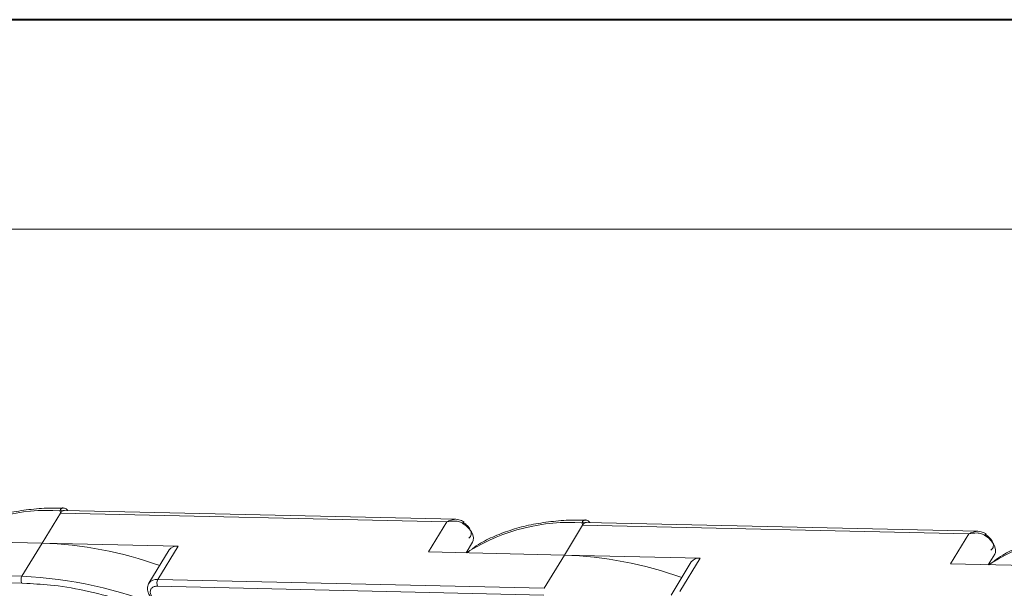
# Model space of a CAD drawing. Header units: millimetres. Extents: x -645 to 830, y -176 to 857.
# Tile 56 of 76: x 298 to 380, y 809 to 857. Entities that reach past the tile are written whole.
import ezdxf

# ---------------------------------------------------------------- set-up
doc = ezdxf.new("R2010")
doc.units = ezdxf.units.MM

msp = doc.modelspace()

# ---------------------------------------------------------------- linework, layer by layer
at = {"color": 7, "lineweight": 40}
msp.add_line((816.041, 856.588), (-644.786, 856.588), dxfattribs=at)
at = {"color": 7, "lineweight": 13}
msp.add_line((798.65, 839.197), (-557.832, 839.197), dxfattribs=at)
at = {"color": 7, "linetype": 'Continuous', "lineweight": 15}
for p, q in [((300.082, 813.173), (301.595, 815.659)), ((301.595, 815.659), (301.561, 815.855)), ((301.595, 815.659), (333.642, 814.924)), ((334.386, 815.139), (301.923, 815.883)), ((333.642, 814.924), (332.129, 812.438)), ((343.396, 812.179), (344.909, 814.665)), ((344.909, 814.665), (344.875, 814.861)), ((344.909, 814.665), (376.956, 813.93)), ((377.7, 814.145), (345.237, 814.89)), ((376.956, 813.93), (375.443, 811.444)), ((288.815, 813.432), (300.082, 813.173)), ((300.082, 813.173), (298.401, 810.411)), ((311.349, 812.915), (300.082, 813.173)), ((309.669, 810.152), (311.349, 812.915)), ((335.251, 812.366), (335.784, 813.242)), ((310.617, 812.603), (308.936, 809.841)), ((332.129, 812.438), (343.396, 812.179)), ((343.396, 812.179), (341.715, 809.417)), ((354.663, 811.921), (343.396, 812.179)), ((378.565, 811.372), (379.098, 812.248)), ((298.401, 810.411), (266.355, 811.146)), ((353.931, 811.609), (352.25, 808.847)), ((352.983, 809.159), (354.663, 811.921)), ((375.443, 811.444), (386.71, 811.185)), ((378.89, 811.556), (378.622, 811.371)), ((266.342, 810.586), (298.389, 809.851)), ((298.389, 809.851), (298.797, 809.821)), ((309.656, 809.593), (341.703, 808.857)), ((341.715, 809.417), (309.669, 810.152))]:
    msp.add_line(p, q, dxfattribs=at)
at = {"color": 7, "linetype": 'Continuous', "lineweight": 15, "flags": 128}
for points in [[(335.784, 813.242), (335.844, 813.385), (335.863, 813.604), (335.809, 813.846), (335.686, 814.1), (335.501, 814.351), (335.261, 814.589), (334.98, 814.8)], [(379.098, 812.248), (379.158, 812.391), (379.177, 812.61), (379.123, 812.852), (379, 813.106), (378.815, 813.357), (378.575, 813.595), (378.294, 813.806)], [(335.568, 812.545), (335.528, 812.518), (335.308, 812.365)]]:
    msp.add_lwpolyline(points, dxfattribs=at)
at = {"color": 7, "linetype": 'Continuous', "lineweight": 15}
for centre, radius, start, end in [((300.596, 799.875), 16.01, 86.54447, 121.40518), ((301.673, 815.527), 0.347, 70.07962, 108.84781), ((334.384, 815.219), 0.729, 324.88389, 338.00584), ((343.91, 798.881), 16.01, 86.54447, 121.40518), ((344.987, 814.533), 0.347, 70.07962, 108.84781), ((377.698, 814.225), 0.729, 324.88389, 338.00584), ((387.197, 798.045), 15.861, 85.8654, 121.58418), ((298.809, 780.009), 33.188, 70.60115, 87.80114), ((311.237, 812.16), 0.762, 81.56394, 144.49131), ((342.123, 779.015), 33.188, 70.60115, 87.80114), ((354.551, 811.167), 0.762, 81.56394, 144.49131), ((298.935, 810.119), 0.609, 151.28833, 206.07738), ((297.018, 776.34), 34.099, 67.3508, 87.67512), ((309.557, 809.397), 0.764, 81.60577, 144.08445), ((310.202, 809.86), 0.609, 151.28833, 206.07738)]:
    msp.add_arc(centre, radius, start, end, dxfattribs=at)
for points, knots in [([(301.824, 816.064), (301.517, 816.072), (300.604, 816.093), (299.161, 815.985), (297.502, 815.745), (295.934, 815.361), (294.471, 814.834), (293.289, 814.277), (292.656, 813.842), (292.422, 813.681)], [0, 0, 0, 0, 0.082192, 0.244094, 0.406946, 0.570776, 0.735755, 0.902211, 1, 1, 1, 1]), ([(301.561, 815.855), (301.57, 815.885), (301.59, 815.95), (301.65, 816.024), (301.728, 816.068), (301.788, 816.089), (301.822, 816.079), (301.826, 816.078)], [0, 0, 0, 0, 0.2169636, 0.4741671, 0.7154281, 0.9711189, 1, 1, 1, 1]), ([(302.191, 815.877), (302.185, 815.886), (302.15, 815.938), (302.064, 816.004), (301.941, 816.068), (301.858, 816.077), (301.816, 816.081)], [0, 0, 0, 0, 0.066072, 0.374284, 0.687294, 1, 1, 1, 1]), ([(301.923, 815.874), (301.889, 815.875), (301.844, 815.878), (301.801, 815.858), (301.791, 815.853)], [0, 0, 0, 0, 0.778572, 1, 1, 1, 1]), ([(333.642, 814.924), (333.755, 814.984), (333.983, 815.104), (334.229, 815.127), (334.352, 815.139)], [0, 0, 0, 0, 0.500456, 1, 1, 1, 1]), ([(334.98, 814.8), (334.887, 814.849), (334.68, 814.957), (334.21, 815.033), (333.865, 814.966), (333.642, 814.924)], [0, 0, 0, 0, 0.2270634, 0.5015869, 1, 1, 1, 1]), ([(335.06, 814.946), (334.926, 815.012), (334.711, 815.118), (334.476, 815.133), (334.387, 815.139)], [0, 0, 0, 0, 0.6234767, 1, 1, 1, 1]), ([(345.138, 815.071), (344.831, 815.078), (343.918, 815.099), (342.475, 814.991), (340.816, 814.751), (339.248, 814.367), (337.785, 813.84), (336.603, 813.284), (335.97, 812.848), (335.736, 812.687)], [0, 0, 0, 0, 0.082192, 0.244094, 0.406946, 0.570776, 0.735755, 0.902211, 1, 1, 1, 1]), ([(344.875, 814.861), (344.884, 814.891), (344.904, 814.956), (344.964, 815.03), (345.042, 815.074), (345.102, 815.095), (345.136, 815.085), (345.14, 815.084)], [0, 0, 0, 0, 0.216964, 0.474167, 0.715428, 0.971119, 1, 1, 1, 1]), ([(345.237, 814.88), (345.203, 814.882), (345.158, 814.884), (345.115, 814.864), (345.105, 814.859)], [0, 0, 0, 0, 0.778572, 1, 1, 1, 1]), ([(345.505, 814.883), (345.499, 814.892), (345.464, 814.944), (345.378, 815.01), (345.255, 815.074), (345.172, 815.083), (345.13, 815.087)], [0, 0, 0, 0, 0.0660717, 0.3742845, 0.6872936, 1, 1, 1, 1]), ([(335.475, 813.586), (335.524, 813.625), (335.623, 813.705), (335.682, 813.885), (335.672, 814.094), (335.602, 814.245), (335.568, 814.319)], [0, 0, 0, 0, 0.245513, 0.5, 0.754487, 1, 1, 1, 1]), ([(376.956, 813.93), (377.069, 813.99), (377.297, 814.11), (377.543, 814.133), (377.666, 814.145)], [0, 0, 0, 0, 0.500456, 1, 1, 1, 1]), ([(378.294, 813.806), (378.201, 813.855), (377.994, 813.963), (377.524, 814.039), (377.179, 813.973), (376.956, 813.93)], [0, 0, 0, 0, 0.227063, 0.501587, 1, 1, 1, 1]), ([(378.374, 813.952), (378.24, 814.018), (378.025, 814.124), (377.79, 814.139), (377.701, 814.145)], [0, 0, 0, 0, 0.623477, 1, 1, 1, 1]), ([(388.677, 814.074), (388.294, 814.083), (387.305, 814.108), (385.789, 813.998), (384.13, 813.757), (382.562, 813.374), (381.099, 812.846), (379.919, 812.291), (379.29, 811.858), (379.058, 811.699)], [0, 0, 0, 0, 0.100418, 0.259289, 0.419092, 0.579855, 0.741745, 0.905084, 1, 1, 1, 1]), ([(378.789, 812.592), (378.838, 812.631), (378.937, 812.711), (378.996, 812.891), (378.986, 813.1), (378.916, 813.251), (378.882, 813.325)], [0, 0, 0, 0, 0.245513, 0.5, 0.754487, 1, 1, 1, 1]), ([(298.797, 809.821), (299.545, 809.78), (301.202, 809.689), (303.949, 809.201), (306.733, 808.452), (308.699, 807.805), (309.636, 807.409), (309.779, 807.348)], [0, 0, 0, 0, 0.216275, 0.479557, 0.750255, 0.961851, 1, 1, 1, 1]), ([(308.949, 809.838), (308.933, 809.82), (308.831, 809.702), (308.796, 809.387), (308.871, 809.027), (309.045, 808.714), (309.301, 808.395), (309.563, 808.21), (309.727, 808.094)], [0, 0, 0, 0, 0.037615, 0.241517, 0.451999, 0.598171, 0.747954, 1, 1, 1, 1]), ([(309.733, 808.176), (309.73, 808.178), (309.609, 808.24), (309.403, 808.425), (309.171, 808.699), (309.048, 808.98), (309.035, 809.235), (309.141, 809.44), (309.353, 809.574), (309.557, 809.586), (309.656, 809.593)], [0, 0, 0, 0, 0.003628, 0.149327, 0.295025, 0.432885, 0.570744, 0.716442, 0.862141, 1, 1, 1, 1])]:
    msp.add_open_spline(points, degree=3, knots=knots, dxfattribs=at)
for points in [[(301.791, 815.853), (301.755, 815.831), (301.683, 815.787), (301.624, 815.702), (301.595, 815.659)], [(335.011, 814.892), (335.128, 814.806), (335.363, 814.634), (335.5, 814.424), (335.568, 814.319)], [(345.105, 814.859), (345.069, 814.837), (344.997, 814.793), (344.938, 814.708), (344.909, 814.665)], [(378.325, 813.898), (378.442, 813.812), (378.677, 813.64), (378.814, 813.43), (378.882, 813.325)]]:
    msp.add_open_spline(points, degree=3, dxfattribs=at)

doc.saveas('drawing.dxf')
